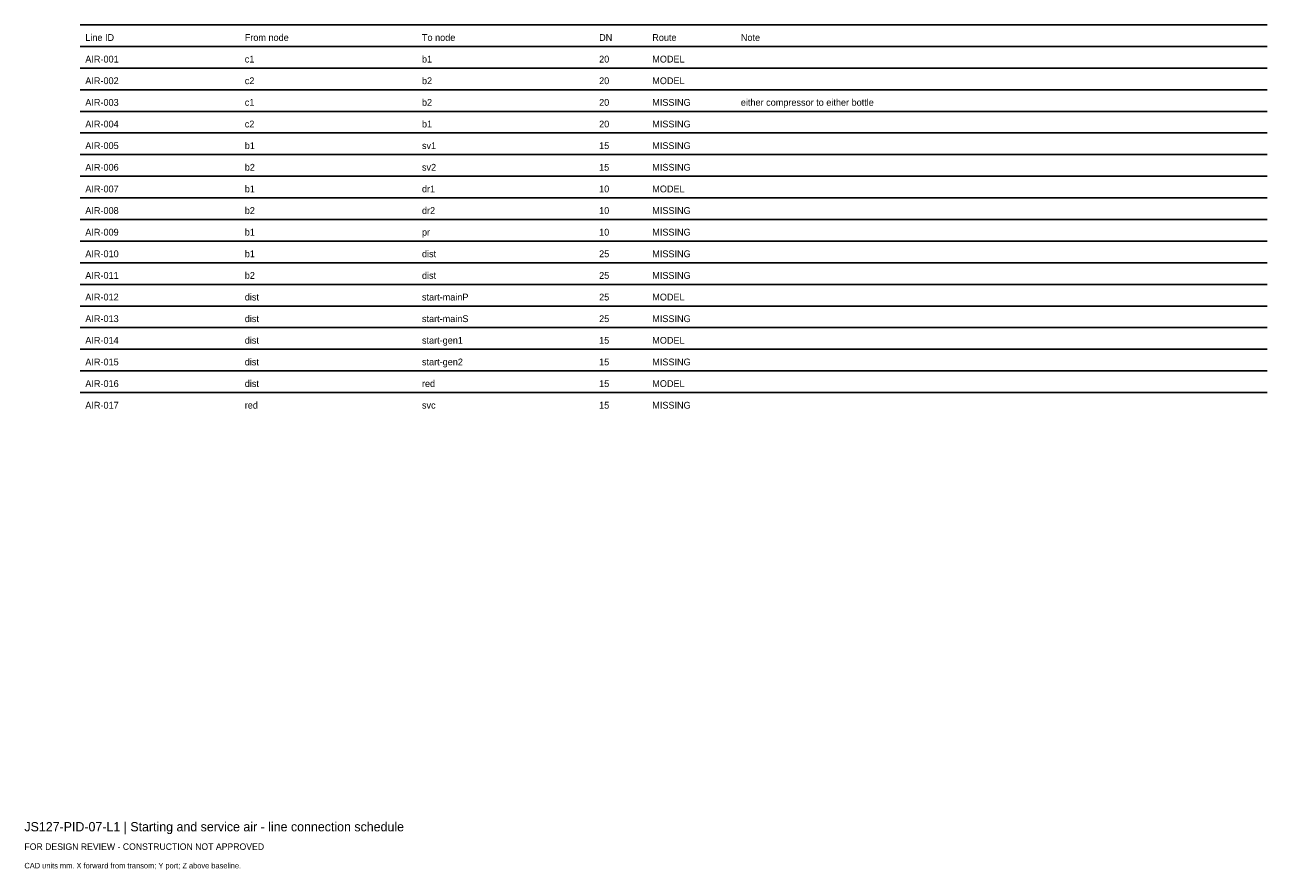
# Model space of a CAD drawing. Header units: millimetres. Extents: x 0 to 402, y -25 to 249.
import ezdxf

# ---------------------------------------------------------------- set-up
doc = ezdxf.new("R2010")
doc.units = ezdxf.units.MM
doc.layers.add('ANNOTATION', color=7, linetype='Continuous')
doc.layers.add('GEOMETRY', color=7, linetype='Continuous')

msp = doc.modelspace()

# ---------------------------------------------------------------- linework, layer by layer
at = {"layer": 'GEOMETRY'}
for p, q in [((18, 249), (402, 249)), ((18, 242), (402, 242)), ((18, 235), (402, 235)), ((18, 228), (402, 228)), ((18, 221), (402, 221)), ((18, 214), (402, 214)), ((18, 207), (402, 207)), ((18, 200), (402, 200)), ((18, 193), (402, 193)), ((18, 186), (402, 186)), ((18, 179), (402, 179)), ((18, 172), (402, 172)), ((18, 165), (402, 165)), ((18, 158), (402, 158)), ((18, 151), (402, 151)), ((18, 144), (402, 144)), ((18, 137), (402, 137)), ((18, 130), (402, 130))]:
    msp.add_line(p, q, dxfattribs=at)

# ---------------------------------------------------------------- texts
at = {"layer": 'ANNOTATION'}
for s, height, p in [('Line ID', 2.2, (19.7, 243.8)), ('From node', 2.2, (71.28, 243.8)), ('To node', 2.2, (128.6, 243.8)), ('DN', 2.2, (185.91, 243.8)), ('Route', 2.2, (203.1, 243.8)), ('Note', 2.2, (231.76, 243.8)), ('AIR-001', 2.2, (19.7, 236.8)), ('c1', 2.2, (71.28, 236.8)), ('b1', 2.2, (128.6, 236.8)), ('20', 2.2, (185.91, 236.8)), ('MODEL', 2.2, (203.1, 236.8)), ('AIR-002', 2.2, (19.7, 229.8)), ('c2', 2.2, (71.28, 229.8)), ('b2', 2.2, (128.6, 229.8)), ('20', 2.2, (185.91, 229.8)), ('MODEL', 2.2, (203.1, 229.8)), ('b2', 2.2, (128.6, 222.8)), ('either compressor to either bottle', 2.2, (231.76, 222.8)), ('AIR-003', 2.2, (19.7, 222.8)), ('c1', 2.2, (71.28, 222.8)), ('20', 2.2, (185.91, 222.8)), ('MISSING', 2.2, (203.1, 222.8)), ('AIR-004', 2.2, (19.7, 215.8)), ('c2', 2.2, (71.28, 215.8)), ('b1', 2.2, (128.6, 215.8)), ('20', 2.2, (185.91, 215.8)), ('MISSING', 2.2, (203.1, 215.8)), ('AIR-005', 2.2, (19.7, 208.8)), ('b1', 2.2, (71.28, 208.8)), ('sv1', 2.2, (128.6, 208.8)), ('15', 2.2, (185.91, 208.8)), ('MISSING', 2.2, (203.1, 208.8)), ('AIR-006', 2.2, (19.7, 201.8)), ('b2', 2.2, (71.28, 201.8)), ('sv2', 2.2, (128.6, 201.8)), ('15', 2.2, (185.91, 201.8)), ('MISSING', 2.2, (203.1, 201.8)), ('AIR-007', 2.2, (19.7, 194.8)), ('b1', 2.2, (71.28, 194.8)), ('dr1', 2.2, (128.6, 194.8)), ('10', 2.2, (185.91, 194.8)), ('MODEL', 2.2, (203.1, 194.8)), ('AIR-008', 2.2, (19.7, 187.8)), ('b2', 2.2, (71.28, 187.8)), ('dr2', 2.2, (128.6, 187.8)), ('10', 2.2, (185.91, 187.8)), ('MISSING', 2.2, (203.1, 187.8)), ('AIR-009', 2.2, (19.7, 180.8)), ('b1', 2.2, (71.28, 180.8)), ('pr', 2.2, (128.6, 180.8)), ('10', 2.2, (185.91, 180.8)), ('MISSING', 2.2, (203.1, 180.8)), ('AIR-010', 2.2, (19.7, 173.8)), ('b1', 2.2, (71.28, 173.8)), ('dist', 2.2, (128.6, 173.8)), ('25', 2.2, (185.91, 173.8)), ('MISSING', 2.2, (203.1, 173.8)), ('AIR-011', 2.2, (19.7, 166.8)), ('b2', 2.2, (71.28, 166.8)), ('dist', 2.2, (128.6, 166.8)), ('25', 2.2, (185.91, 166.8)), ('MISSING', 2.2, (203.1, 166.8)), ('AIR-012', 2.2, (19.7, 159.8)), ('dist', 2.2, (71.28, 159.8)), ('start-mainP', 2.2, (128.6, 159.8)), ('25', 2.2, (185.91, 159.8)), ('MODEL', 2.2, (203.1, 159.8)), ('AIR-013', 2.2, (19.7, 152.8)), ('dist', 2.2, (71.28, 152.8)), ('start-mainS', 2.2, (128.6, 152.8)), ('25', 2.2, (185.91, 152.8)), ('MISSING', 2.2, (203.1, 152.8)), ('AIR-014', 2.2, (19.7, 145.8)), ('dist', 2.2, (71.28, 145.8)), ('start-gen1', 2.2, (128.6, 145.8)), ('15', 2.2, (185.91, 145.8)), ('MODEL', 2.2, (203.1, 145.8)), ('AIR-015', 2.2, (19.7, 138.8)), ('dist', 2.2, (71.28, 138.8)), ('start-gen2', 2.2, (128.6, 138.8)), ('15', 2.2, (185.91, 138.8)), ('MISSING', 2.2, (203.1, 138.8)), ('AIR-016', 2.2, (19.7, 131.8)), ('dist', 2.2, (71.28, 131.8)), ('red', 2.2, (128.6, 131.8)), ('15', 2.2, (185.91, 131.8)), ('MODEL', 2.2, (203.1, 131.8)), ('AIR-017', 2.2, (19.7, 124.8)), ('red', 2.2, (71.28, 124.8)), ('svc', 2.2, (128.6, 124.8)), ('15', 2.2, (185.91, 124.8)), ('MISSING', 2.2, (203.1, 124.8)), ('JS127-PID-07-L1 | Starting and service air - line connection schedule', 3, (0, -12)), ('FOR DESIGN REVIEW - CONSTRUCTION NOT APPROVED', 2.1, (0, -18)), ('CAD units mm. X forward from transom; Y port; Z above baseline.', 1.8, (0, -24))]:
    msp.add_text(s, height=height, dxfattribs=at).set_placement(p)

doc.saveas('drawing.dxf')
